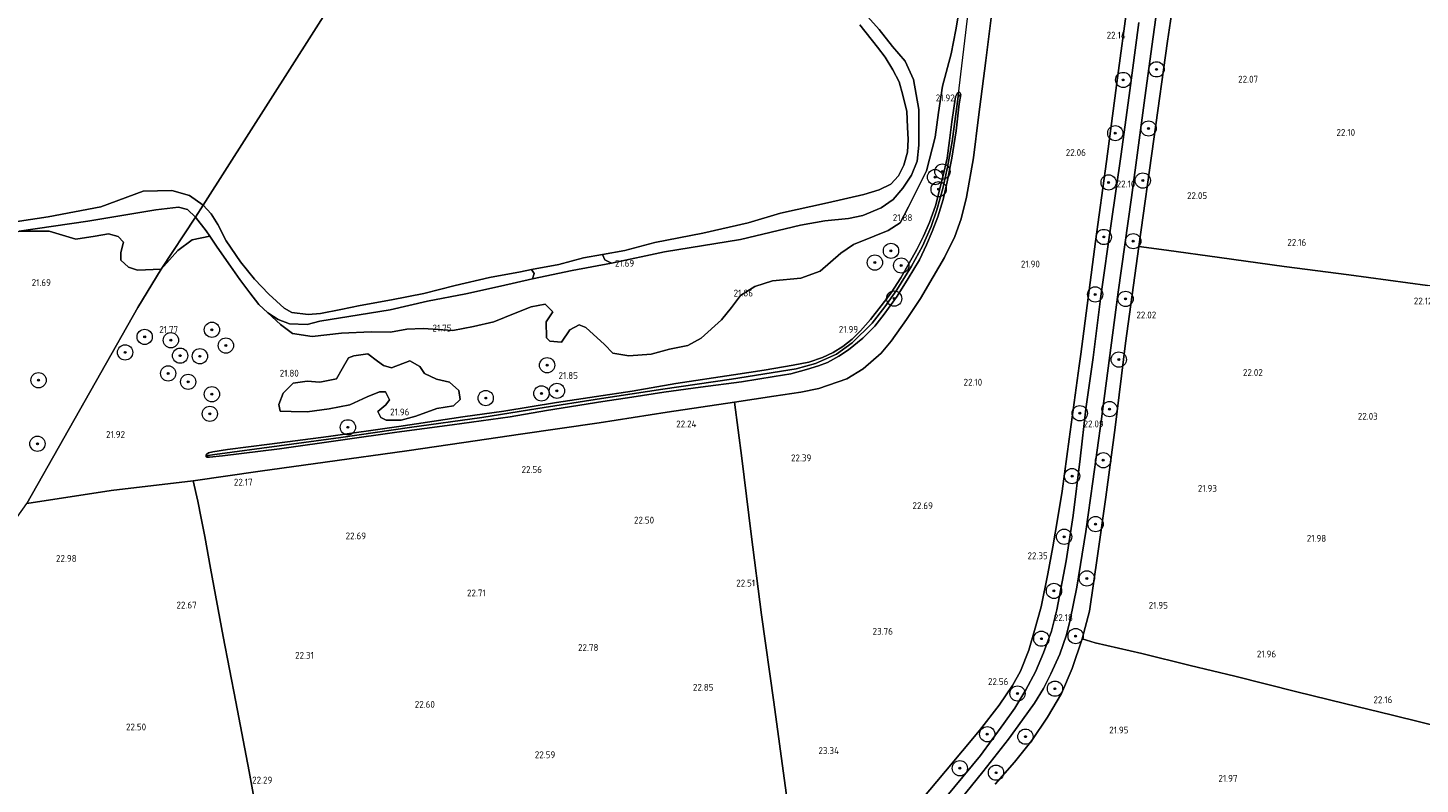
# Model space of a CAD drawing. Header units: metres. Extents: x 185049 to 189876, y 349292 to 352302.
# Tile 189 of 256: x 188527 to 188892, y 350629 to 350828. Entities that reach past the tile are written whole.
import ezdxf
from ezdxf.enums import TextEntityAlignment as Align

# ---------------------------------------------------------------- set-up
doc = ezdxf.new("R2010")
doc.units = ezdxf.units.M
for name, color, linetype, lineweight in [('B-WE-GR-BOOM-S', 90, 'Continuous', 25), ('B-WE-GR-GRAS-GV', 60, 'Continuous', 13), ('B-WE-GW-TALUD_KRUIN-G', 90, 'Continuous', 18), ('B-WE-IE-TERREINAFSCHEIDING_DOORGANG-G', 210, 'Continuous', 18), ('B-WE-IE-TERREINAFSCHEIDING_KUNSTMATIG_HEKWERK-G', 20, 'IE-TERREINAFSCHEIDING-KUNSTMATIG', 18), ('B-WE-KW-KUNSTWERK_DUIKER-G', 170, 'Continuous', 18), ('B-WE-OG-TERREIN_GROEN-GV', 7, 'Continuous', 18), ('B-WE-OG-WATER_GREPPEL-G', 160, 'Continuous', 18), ('B-WE-OG-WATER_POEL-GV', 7, 'Continuous', 18), ('B-WE-OG-WATER_SLOOT-G', 120, 'Continuous', 18), ('B-WE-VH-VERHARDING_ASFALT-GV', 252, 'Continuous', 18), ('X-XX-AL-HOOGTELABEL-S', 7, 'Continuous', 25)]:
    doc.layers.add(name, color=color, linetype=linetype, lineweight=lineweight)
doc.styles.add('NLCS-ISO-ANNOTATIVE-T18', font='NLCS-ISO.ttf', dxfattribs={"height": 1.8})
doc.linetypes.add('IE-TERREINAFSCHEIDING-KUNSTMATIG', pattern='A,4,[82,NLCS.SHX,S=0.75,R=90,X=0,Y=0],4,-2', length=10)

# ---------------------------------------------------------------- blocks, each defined once
blk = doc.blocks.new('SAL-HOOGTELABEL-SO')
at = {"color": 0, "linetype": 'ByBlock', "lineweight": -2, "style": 'NLCS-ISO-ANNOTATIVE-T18'}
blk.add_attdef('HOOGTE', text='', height=1.8, dxfattribs=at).set_placement((2.79, 0), align=Align.RIGHT)
blk = doc.blocks.new('SGR-BOOM_01-SO')
at = {"linetype": 'ByBlock', "lineweight": 18}
h = blk.add_hatch(color=0, dxfattribs=at)
h.dxf.hatch_style = 1
edge = h.paths.add_edge_path()
edge.add_arc((0, 0), 0.25, 0, 360)
at = {"color": 0, "linetype": 'ByBlock', "lineweight": 18}
for radius in [2, 0.25]:
    blk.add_circle((0, 0), radius, dxfattribs=at)

msp = doc.modelspace()

# ---------------------------------------------------------------- linework, layer by layer
at = {"layer": 'B-WE-GR-GRAS-GV'}
for points in [[(188923.293, 350760.652, 22.081), (188922.651, 350755.769, 22.077), (188912.501, 350757.321, 22.211), (188894.145, 350760.113, 22.215), (188873.481, 350762.933, 22.136), (188856.591, 350765.123, 22.112), (188839.605, 350767.434, 22.12), (188825.711, 350769.347, 22.017), (188818.459, 350770.336, 21.966), (188822.357, 350798.451, 22.171), (188825.991, 350824.151, 22.085), (188829.646, 350848.751, 22.013), (188831.801, 350867.075, 21.998), (188864.506, 350854.256, 22.021), (188895.059, 350842.389, 22.161), (188932.893, 350823.776, 22.161), (188931.478, 350809.342, 22.112), (188930.06, 350798.058, 22.017), (188928.57, 350789.191, 22.061), (188926.747, 350780.151, 22.092), (188925.573, 350770.988, 22.025)], [(188576.248, 350715.769, 21.887), (188573.887, 350715.495, 22.01), (188574.152, 350715.921, 22.013), (188574.536, 350716.254, 22.049), (188575.731, 350716.483, 22.049), (188579.507, 350717.079, 22.049), (188590.557, 350718.547, 22.128), (188606.043, 350720.506, 22.088), (188624.447, 350723.14, 22.006), (188641.233, 350725.64, 22.025), (188651.97, 350727.167, 22.002), (188665.8, 350729.431, 21.954), (188676.27, 350731.036, 21.95), (188685.623, 350732.441, 21.966), (188697.111, 350734.371, 21.966), (188712.226, 350736.688, 22.033), (188720.245, 350737.898, 22.065), (188727.851, 350739.229, 22.069), (188731.971, 350740.045, 22.069), (188735.56, 350741.24, 22.069), (188738.34, 350742.564, 22.049), (188740.824, 350744.132, 22.049), (188743.315, 350746.064, 22.049), (188745.445, 350748.183, 22.061), (188748.096, 350751.155, 22.069), (188750.893, 350754.816, 22.061), (188753.51, 350758.199, 22.033), (188756.037, 350762.13, 22.037), (188758.261, 350765.921, 22.013), (188760.285, 350769.538, 21.982), (188762.012, 350773.017, 21.927), (188763.571, 350776.622, 21.923), (188765.129, 350780.975, 21.931), (188767.092, 350788.585, 21.974), (188768.202, 350793.475, 21.994), (188768.786, 350798.126, 21.978), (188769.428, 350803.005, 21.998), (188770.414, 350809.522, 21.994), (188770.811, 350810.438, 21.994), (188771.251, 350810.778, 21.994), (188771.535, 350810.663, 21.994), (188771.752, 350810.212, 21.986), (188771.089, 350809.647, 21.82), (188769.489, 350797.877, 21.832), (188768.294, 350791.125, 21.832), (188767.042, 350785.535, 21.832), (188765.533, 350779.922, 21.832), (188763.975, 350775.548, 21.832), (188761.77, 350770.452, 21.832), (188758.817, 350765.153, 21.832), (188755.055, 350758.937, 21.836), (188751.849, 350754.486, 21.856), (188748.56, 350750.259, 21.856), (188743.313, 350745.07, 21.856), (188739.191, 350742.138, 21.856), (188733.689, 350739.629, 21.856), (188728.579, 350738.222, 21.856), (188711.644, 350735.587, 21.856), (188693.696, 350732.94, 21.788), (188677.596, 350730.48, 21.824), (188660.858, 350727.821, 21.86), (188646.224, 350725.515, 21.915), (188627.272, 350722.871, 21.915), (188609.227, 350720.254, 21.915), (188593.096, 350718.052, 21.942)], [(188738.34, 350742.564, 22.049), (188735.56, 350741.24, 22.069), (188731.971, 350740.045, 22.069), (188727.851, 350739.229, 22.069), (188720.245, 350737.898, 22.065), (188712.226, 350736.688, 22.033), (188697.111, 350734.371, 21.966), (188685.623, 350732.441, 21.966), (188676.27, 350731.036, 21.95), (188665.8, 350729.431, 21.954), (188651.97, 350727.167, 22.002), (188641.233, 350725.64, 22.025), (188624.447, 350723.14, 22.006), (188606.043, 350720.506, 22.088), (188590.557, 350718.547, 22.128), (188579.507, 350717.079, 22.049), (188575.731, 350716.483, 22.049), (188574.536, 350716.254, 22.049), (188574.152, 350715.921, 22.013), (188573.887, 350715.495, 22.01), (188574.154, 350715.137, 22.01), (188574.793, 350715.064, 22.013), (188578.213, 350715.434, 22.033), (188593.174, 350717.289, 22.088), (188609.805, 350719.643, 22.049), (188623.921, 350721.692, 22.025), (188638.462, 350723.593, 22.057), (188653.668, 350725.644, 22.006), (188663.177, 350727.347, 21.974), (188677.922, 350729.706, 21.97), (188685.577, 350730.819, 21.982), (188693.891, 350732.13, 21.994), (188703.512, 350733.445, 21.998), (188714.279, 350734.871, 22.061), (188722.823, 350736.229, 22.085), (188727.21, 350736.972, 22.085), (188731.352, 350738.119, 22.1), (188734.488, 350739.08, 22.1), (188736.824, 350739.962, 22.1), (188739.823, 350741.589, 22.092), (188742.309, 350743.208, 22.092), (188746.065, 350746.257, 22.069), (188749.235, 350749.445, 22.088), (188751.683, 350752.575, 22.088), (188755.095, 350757.345, 22.092), (188757.982, 350761.92, 22.081), (188760.932, 350766.876, 22.045), (188762.777, 350770.757, 22.029), (188764.307, 350774.217, 21.994), (188765.732, 350778.063, 21.982), (188767.171, 350782.683, 21.97), (188768.195, 350787.27, 21.97), (188769.45, 350793.513, 21.998), (188770.561, 350800.607, 22.021), (188771.385, 350807.709, 21.954), (188771.752, 350810.212, 21.986), (188771.535, 350810.663, 21.994), (188771.251, 350810.778, 21.994), (188770.811, 350810.438, 21.994), (188770.414, 350809.522, 21.994), (188769.428, 350803.005, 21.998), (188768.786, 350798.126, 21.978), (188768.202, 350793.475, 21.994), (188767.092, 350788.585, 21.974), (188765.129, 350780.975, 21.931), (188763.571, 350776.622, 21.923), (188762.012, 350773.017, 21.927), (188760.285, 350769.538, 21.982), (188758.261, 350765.921, 22.013), (188756.037, 350762.13, 22.037), (188753.51, 350758.199, 22.033), (188750.893, 350754.816, 22.061), (188748.096, 350751.155, 22.069), (188745.445, 350748.183, 22.061), (188743.315, 350746.064, 22.049), (188740.824, 350744.132, 22.049)], [(188578.213, 350715.434, 22.033), (188574.793, 350715.064, 22.013), (188574.154, 350715.137, 22.01), (188573.887, 350715.495, 22.01), (188576.248, 350715.769, 21.887), (188593.096, 350718.052, 21.942), (188609.227, 350720.254, 21.915), (188627.272, 350722.871, 21.915), (188646.224, 350725.515, 21.915), (188660.858, 350727.821, 21.86), (188677.596, 350730.48, 21.824), (188693.696, 350732.94, 21.788), (188711.644, 350735.587, 21.856), (188728.579, 350738.222, 21.856), (188733.689, 350739.629, 21.856), (188739.191, 350742.138, 21.856), (188743.313, 350745.07, 21.856), (188748.56, 350750.259, 21.856), (188751.849, 350754.486, 21.856), (188755.055, 350758.937, 21.836), (188758.817, 350765.153, 21.832), (188761.77, 350770.452, 21.832), (188763.975, 350775.548, 21.832), (188765.533, 350779.922, 21.832), (188767.042, 350785.535, 21.832), (188768.294, 350791.125, 21.832), (188769.489, 350797.877, 21.832), (188771.089, 350809.647, 21.82), (188771.752, 350810.212, 21.986), (188771.385, 350807.709, 21.954), (188770.561, 350800.607, 22.021), (188769.45, 350793.513, 21.998), (188768.195, 350787.27, 21.97), (188767.171, 350782.683, 21.97), (188765.732, 350778.063, 21.982), (188764.307, 350774.217, 21.994), (188762.777, 350770.757, 22.029), (188760.932, 350766.876, 22.045), (188757.982, 350761.92, 22.081), (188755.095, 350757.345, 22.092), (188751.683, 350752.575, 22.088), (188749.235, 350749.445, 22.088), (188746.065, 350746.257, 22.069), (188742.309, 350743.208, 22.092), (188739.823, 350741.589, 22.092), (188736.824, 350739.962, 22.1), (188734.488, 350739.08, 22.1), (188731.352, 350738.119, 22.1), (188727.21, 350736.972, 22.085), (188722.823, 350736.229, 22.085), (188714.279, 350734.871, 22.061), (188703.512, 350733.445, 21.998), (188693.891, 350732.13, 21.994), (188685.577, 350730.819, 21.982), (188677.922, 350729.706, 21.97), (188663.177, 350727.347, 21.974), (188653.668, 350725.644, 22.006), (188638.462, 350723.593, 22.057), (188623.921, 350721.692, 22.025), (188609.805, 350719.643, 22.049), (188593.174, 350717.289, 22.088)], [(188669.929, 350764.026, 21.556), (188659.51, 350761.839, 21.56), (188659.944, 350763.221, 21.512), (188659.23, 350764.257, 21.347), (188666.389, 350765.618, 21.347), (188672.87, 350767.34, 21.347), (188677.853, 350768.235, 21.347), (188678.443, 350766.865, 21.453), (188680.211, 350765.93, 21.682)], [(188629.97, 350738.882, 21.734), (188627.381, 350740.373, 21.751), (188622.516, 350738.49, 21.681), (188620.475, 350739.117, 21.663), (188618.906, 350740.294, 21.646), (188616.316, 350742.177, 21.699), (188612.707, 350741.628, 21.663), (188611.294, 350741.157, 21.663), (188609.647, 350738.254, 21.699), (188608.156, 350735.664, 21.716), (188603.761, 350734.722, 21.681), (188600.387, 350735.036, 21.804), (188596.778, 350734.487, 21.786), (188594.11, 350731.897, 21.716), (188593.011, 350728.915, 21.716), (188593.325, 350727.189, 21.646), (188596.229, 350727.111, 21.628), (188600.466, 350726.954, 21.611), (188606.194, 350727.817, 21.628), (188611.609, 350728.837, 21.663), (188616.16, 350730.878, 21.628), (188619.377, 350732.212, 21.628), (188620.946, 350732.212, 21.646), (188622.045, 350730.093, 21.681), (188621.025, 350728.838, 21.716), (188618.985, 350727.111, 21.716), (188619.77, 350725.542, 21.716), (188621.182, 350724.836, 21.699), (188625.106, 350724.836, 21.716), (188628.951, 350725.856, 21.734), (188634.443, 350727.818, 21.734), (188638.759, 350728.603, 21.751), (188640.564, 350730.251, 21.716), (188640.172, 350732.605, 21.769), (188637.739, 350734.802, 21.716), (188634.365, 350735.508, 21.699), (188631.226, 350737.077, 21.716)], [(188592.43, 350594.566, 22.333), (188598.18, 350564.522, 22.313), (188562.679, 350577.882, 22.345), (188503.232, 350597.119, 22.531), (188499.749, 350614.711, 22.503), (188495.539, 350634.492, 22.649), (188491.817, 350653.424, 22.601), (188526.966, 350702.952, 21.865), (188549.075, 350706.327, 22.029), (188570.577, 350708.926, 22.029), (188571.788, 350703.537, 22.448), (188572.652, 350699.126, 22.866), (188573.588, 350694.345, 22.842), (188575.099, 350686.034, 22.692), (188578.41, 350668.103, 22.448), (188581.723, 350650.959, 22.365), (188585.211, 350632.731, 22.274), (188589.105, 350611.535, 22.31)]]:
    msp.add_polyline3d(points, close=True, dxfattribs=at)
for points in [[(188829.646, 350848.751, 22.013), (188825.991, 350824.151, 22.085), (188822.357, 350798.451, 22.171), (188818.459, 350770.336, 21.966), (188815, 350745.013, 21.986), (188812.254, 350722.886, 22.057), (188809.768, 350704.645, 22.065), (188807.595, 350689.204, 21.994), (188805.48, 350674.736, 22.013), (188803.614, 350667.477, 21.966), (188801.008, 350659.672, 21.99), (188798.151, 350653.134, 21.982), (188794.525, 350646.96, 21.982), (188790.388, 350640.805, 22.073), (188785.84, 350635.131, 22.073), (188780.802, 350629.369, 22.085)], [(188770.167, 350623.478, 22.112), (188777.582, 350632.642, 22.152), (188784.286, 350641.145, 22.227), (188787.985, 350646.271, 22.175), (188791.076, 350650.627, 22.092), (188793.432, 350654.485, 22.069), (188795.424, 350658.304, 22.085), (188797.713, 350663.495, 22.12), (188799.451, 350668.571, 22.132), (188800.418, 350672.487, 22.14), (188802.212, 350681.026, 22.069), (188804.535, 350695.629, 22.037), (188806.39, 350708.753, 22.029), (188808.649, 350725.151, 22.045), (188810.68, 350740.487, 22.077), (188813.073, 350758.318, 22.108), (188816.547, 350783.153, 22.1), (188819.986, 350809.306, 22.16), (188822.181, 350825.274, 22.144), (188824.588, 350842.518, 22.156)], [(188780.614, 350837.348, 21.899), (188778.34, 350819.046, 21.86), (188776.442, 350804.212, 21.919), (188775.071, 350793.552, 21.958), (188773.256, 350783.288, 21.95), (188771.885, 350777.595, 21.95), (188770.204, 350772.945, 21.974), (188767.476, 350767.477, 21.99), (188764.549, 350762.375, 21.986), (188761.183, 350756.711, 21.974), (188757.573, 350751.167, 21.97), (188753.532, 350745.548, 22.002), (188750.882, 350742.359, 22.002), (188746.171, 350738.24, 22.053), (188741.883, 350735.631, 22.045), (188734.571, 350733.068, 22.1), (188729.83, 350732.131, 22.073), (188722.76, 350731.075, 22.085), (188712.497, 350729.538, 22.092), (188694.803, 350726.902, 22.088), (188676.95, 350724.079, 22.037), (188656.35, 350721.111, 22.12), (188641.488, 350718.922, 22.112), (188626.578, 350716.748, 22.088), (188605.154, 350713.777, 22.037), (188588.125, 350711.411, 22.136), (188570.577, 350708.926, 22.029), (188549.075, 350706.327, 22.029), (188526.966, 350702.952, 21.865), (188556.046, 350754.347, 21.635), (188562.134, 350764.399, 21.55), (188566.528, 350769.265, 21.638), (188570.295, 350772.09, 21.62), (188574.913, 350772.999, 21.468), (188576.82, 350770.145, 21.635), (188580.298, 350765.142, 21.682), (188582.806, 350761.674, 21.674), (188585.39, 350758.164, 21.658), (188587.785, 350755.106, 21.666), (188590.107, 350752.927, 21.646), (188593.465, 350749.872, 21.528), (188596.604, 350747.518, 21.511), (188601.705, 350746.733, 21.511), (188609.395, 350747.597, 21.528), (188617.242, 350747.989, 21.528), (188622.264, 350747.832, 21.616), (188626.58, 350748.617, 21.634), (188630.817, 350748.853, 21.581), (188638.586, 350748.304, 21.546), (188644.001, 350749.321, 21.581), (188649.337, 350750.574, 21.634), (188654.988, 350752.847, 21.581), (188659.148, 350754.492, 21.563), (188662.836, 350755.197, 21.493), (188664.797, 350753.234, 21.511), (188663.07, 350750.567, 21.493), (188663.146, 350746.408, 21.546), (188664.087, 350745.544, 21.546), (188667.069, 350745.229, 21.511), (188669.268, 350748.445, 21.528), (188671.701, 350749.778, 21.546), (188673.505, 350749.071, 21.581), (188678.368, 350744.674, 21.599), (188680.564, 350742.397, 21.721), (188684.723, 350741.689, 21.704), (188690.608, 350742.078, 21.669), (188695.396, 350743.41, 21.686), (188700.183, 350744.349, 21.739), (188703.715, 350746.309, 21.756), (188709.053, 350751.093, 21.721), (188711.644, 350754.309, 21.721), (188714, 350757.447, 21.704), (188717.768, 350759.877, 21.721), (188722.398, 350761.288, 21.686), (188729.853, 350762.069, 21.704), (188734.876, 350763.871, 21.739), (188740.372, 350768.576, 21.756), (188743.669, 350770.85, 21.774), (188749.084, 350773.045, 21.756), (188752.773, 350774.534, 21.739), (188755.913, 350776.494, 21.651), (188758.033, 350780.73, 21.844), (188762.747, 350790.144, 21.844), (188765.027, 350799.01, 21.897), (188765.893, 350805.445, 21.949), (188766.995, 350812.349, 21.967), (188769.275, 350820.823, 22.002), (188770.455, 350827.1, 21.932), (188771.163, 350831.259, 21.914)], [(188727.459, 350616.178, 23.004), (188722.798, 350650.901, 22.941), (188719.539, 350673.798, 22.665), (188716.793, 350694.892, 22.408), (188714.402, 350714.868, 22.377), (188712.497, 350729.538, 22.092), (188722.76, 350731.075, 22.085), (188729.83, 350732.131, 22.073), (188734.571, 350733.068, 22.1), (188741.883, 350735.631, 22.045), (188746.171, 350738.24, 22.053), (188750.882, 350742.359, 22.002), (188753.532, 350745.548, 22.002), (188757.573, 350751.167, 21.97), (188761.183, 350756.711, 21.974), (188764.549, 350762.375, 21.986), (188767.476, 350767.477, 21.99), (188770.204, 350772.945, 21.974), (188771.885, 350777.595, 21.95), (188773.256, 350783.288, 21.95), (188775.071, 350793.552, 21.958), (188776.442, 350804.212, 21.919), (188778.34, 350819.046, 21.86), (188780.614, 350837.348, 21.899)], [(188815.352, 350833.274, 22.175), (188812.895, 350814.583, 22.227), (188809.991, 350792.59, 22.207), (188807.081, 350771.656, 22.108), (188803.209, 350742.077, 22.069), (188802.804, 350739.059, 22.069), (188800.167, 350719.778, 22.065), (188798.35, 350706.219, 22.096), (188797.239, 350699.312, 22.148), (188795.939, 350691.591, 22.175), (188794.62, 350684.48, 22.195), (188792.861, 350675.842, 22.242), (188791.121, 350669.692, 22.215), (188789.577, 350664.508, 22.215), (188787.411, 350658.987, 22.215), (188785.316, 350655.242, 22.258), (188781.845, 350650.129, 22.25), (188776.662, 350643.464, 22.306), (188767.775, 350632.761, 22.373), (188757.275, 350620.322, 22.4)], [(188757.275, 350620.322, 22.4), (188767.775, 350632.761, 22.373), (188776.662, 350643.464, 22.306), (188781.845, 350650.129, 22.25), (188785.316, 350655.242, 22.258), (188787.411, 350658.987, 22.215), (188789.577, 350664.508, 22.215), (188791.121, 350669.692, 22.215), (188792.861, 350675.842, 22.242), (188794.62, 350684.48, 22.195), (188795.939, 350691.591, 22.175), (188797.239, 350699.312, 22.148), (188798.35, 350706.219, 22.096), (188800.167, 350719.778, 22.065), (188802.804, 350739.059, 22.069), (188803.209, 350742.077, 22.069), (188807.081, 350771.656, 22.108), (188809.991, 350792.59, 22.207), (188812.895, 350814.583, 22.227), (188815.352, 350833.274, 22.175)], [(188818.428, 350829.061, 22.124), (188815.923, 350809.941, 22.128), (188813.69, 350793.906, 22.144), (188811.219, 350776.364, 22.096), (188808.492, 350757.32, 22.092), (188806.502, 350741.225, 22.073), (188804.547, 350727.732, 22.081), (188803.043, 350714.632, 22.088), (188801.238, 350699.785, 22.049), (188799.375, 350687.968, 22.108), (188796.964, 350675.065, 22.16), (188795.576, 350669.503, 22.163), (188793.498, 350663.842, 22.152), (188791.328, 350658.869, 22.14), (188788.84, 350654.151, 22.14), (188785.981, 350649.265, 22.163), (188783.094, 350645.252, 22.199), (188776.932, 350636.924, 22.195), (188765.617, 350623.196, 22.207)], [(188524.939, 350774.364, 21.515), (188532.786, 350774.364, 21.55), (188539.77, 350772.246, 21.655), (188544.87, 350773.031, 21.761), (188548.323, 350773.659, 21.761), (188550.913, 350772.952, 21.726), (188552.325, 350771.461, 21.603), (188551.541, 350768.715, 21.691), (188551.541, 350766.753, 21.691), (188553.581, 350764.949, 21.655), (188555.935, 350764.164, 21.62), (188562.134, 350764.399, 21.55), (188556.046, 350754.347, 21.635), (188526.966, 350702.952, 21.865)], [(188899.444, 350643.869, 22.017), (188884.955, 350647.443, 22.132), (188872.357, 350650.52, 22.092), (188859.833, 350653.575, 22.041), (188843.635, 350657.664, 21.935), (188831.869, 350660.502, 21.938), (188819.275, 350663.614, 21.95), (188807.047, 350666.391, 21.958), (188803.614, 350667.477, 21.966), (188805.48, 350674.736, 22.013), (188807.595, 350689.204, 21.994), (188809.768, 350704.645, 22.065), (188812.254, 350722.886, 22.057), (188815, 350745.013, 21.986), (188818.459, 350770.336, 21.966), (188825.711, 350769.347, 22.017), (188839.605, 350767.434, 22.12), (188856.591, 350765.123, 22.112), (188873.481, 350762.933, 22.136), (188894.145, 350760.113, 22.215)], [(188589.105, 350611.535, 22.31), (188585.211, 350632.731, 22.274), (188581.723, 350650.959, 22.365), (188578.41, 350668.103, 22.448), (188575.099, 350686.034, 22.692), (188573.588, 350694.345, 22.842), (188572.652, 350699.126, 22.866), (188571.788, 350703.537, 22.448), (188570.577, 350708.926, 22.029), (188588.125, 350711.411, 22.136), (188605.154, 350713.777, 22.037), (188626.578, 350716.748, 22.088), (188641.488, 350718.922, 22.112), (188656.35, 350721.111, 22.12), (188676.95, 350724.079, 22.037), (188694.803, 350726.902, 22.088), (188712.497, 350729.538, 22.092), (188714.402, 350714.868, 22.377), (188716.793, 350694.892, 22.408), (188719.539, 350673.798, 22.665), (188722.798, 350650.901, 22.941), (188727.459, 350616.178, 23.004)], [(188780.802, 350629.369, 22.085), (188785.84, 350635.131, 22.073), (188790.388, 350640.805, 22.073), (188794.525, 350646.96, 21.982), (188798.151, 350653.134, 21.982), (188801.008, 350659.672, 21.99), (188803.614, 350667.477, 21.966), (188807.047, 350666.391, 21.958), (188819.275, 350663.614, 21.95), (188831.869, 350660.502, 21.938), (188843.635, 350657.664, 21.935), (188859.833, 350653.575, 22.041), (188872.357, 350650.52, 22.092), (188884.955, 350647.443, 22.132), (188899.444, 350643.869, 22.017), (188903.826, 350642.997, 21.923), (188902.563, 350634.911, 21.946), (188900.011, 350620.375, 21.887)]]:
    msp.add_polyline3d(points, dxfattribs=at)
at = {"layer": 'B-WE-GW-TALUD_KRUIN-G'}
for points in [[(188680.211, 350765.93, 21.682), (188694.109, 350768.934, 21.623), (188714.014, 350772.165, 21.654), (188729.779, 350775.906, 21.713), (188736.161, 350777.085, 21.785), (188742.354, 350777.689, 21.792), (188746.114, 350778.455, 21.812), (188750.9, 350780.45, 21.773), (188754.034, 350782.668, 21.733), (188756.589, 350785.644, 21.737), (188758.847, 350788.994, 21.725), (188760.371, 350792.655, 21.753), (188760.811, 350796.922, 21.765), (188760.789, 350801.392, 21.745), (188760.773, 350806.214, 21.741), (188759.383, 350814.129, 21.757), (188757.178, 350818.922, 21.785), (188753.852, 350822.773, 21.753), (188750.388, 350827.215, 21.761), (188745.819, 350832.322, 21.745)], [(188502.349, 350750.65, 21.609), (188510.154, 350762.23, 21.558), (188515.855, 350768.99, 21.528), (188518.226, 350771.707, 21.511), (188524.939, 350774.364, 21.515), (188542.954, 350776.983, 21.365), (188560.74, 350779.932, 21.558), (188566.674, 350780.603, 21.609), (188569.05, 350780.003, 21.63), (188571.114, 350777.991, 21.652)], [(188571.114, 350777.991, 21.652), (188573.951, 350774.439, 21.65), (188574.913, 350772.999, 21.468), (188576.82, 350770.145, 21.635), (188580.298, 350765.142, 21.682), (188582.806, 350761.674, 21.674), (188585.39, 350758.164, 21.658), (188587.785, 350755.106, 21.666), (188590.107, 350752.927, 21.646), (188592.798, 350751.208, 21.654), (188595.824, 350750.094, 21.67), (188600.445, 350749.909, 21.674), (188603.766, 350750.753, 21.662), (188614.101, 350752.416, 21.761), (188622.193, 350753.766, 21.67), (188631.932, 350756.009, 21.611), (188642.054, 350757.947, 21.595), (188651.134, 350759.972, 21.583), (188659.51, 350761.839, 21.56)], [(188659.51, 350761.839, 21.56), (188669.929, 350764.026, 21.556), (188680.211, 350765.93, 21.682)]]:
    msp.add_polyline3d(points, dxfattribs=at)
at = {"layer": 'B-WE-IE-TERREINAFSCHEIDING_DOORGANG-G'}
for points in [[(188803.209, 350742.077, 22.069), (188802.804, 350739.059, 22.069)], [(188803.614, 350667.477, 21.966), (188807.047, 350666.391, 21.958)]]:
    msp.add_polyline3d(points, dxfattribs=at)
at = {"layer": 'B-WE-IE-TERREINAFSCHEIDING_KUNSTMATIG_HEKWERK-G'}
for points in [[(188820.639, 350871.489, 22.043), (188817.746, 350850.588, 22.049), (188815.352, 350833.274, 22.175), (188812.895, 350814.583, 22.227), (188809.991, 350792.59, 22.207), (188807.081, 350771.656, 22.108), (188803.209, 350742.077, 22.069)], [(188831.801, 350867.075, 21.998), (188829.646, 350848.751, 22.013), (188825.991, 350824.151, 22.085), (188822.357, 350798.451, 22.171), (188818.459, 350770.336, 21.966), (188815, 350745.013, 21.986), (188812.254, 350722.886, 22.057), (188809.768, 350704.645, 22.065), (188807.595, 350689.204, 21.994), (188805.48, 350674.736, 22.013), (188803.614, 350667.477, 21.966), (188801.008, 350659.672, 21.99), (188798.151, 350653.134, 21.982), (188794.525, 350646.96, 21.982), (188790.388, 350640.805, 22.073), (188785.84, 350635.131, 22.073), (188780.802, 350629.369, 22.085)], [(188526.966, 350702.952, 21.865), (188549.075, 350706.327, 22.029), (188570.577, 350708.926, 22.029), (188588.125, 350711.411, 22.136), (188605.154, 350713.777, 22.037), (188626.578, 350716.748, 22.088), (188641.488, 350718.922, 22.112), (188656.35, 350721.111, 22.12), (188676.95, 350724.079, 22.037), (188694.803, 350726.902, 22.088), (188712.497, 350729.538, 22.092), (188722.76, 350731.075, 22.085), (188729.83, 350732.131, 22.073), (188734.571, 350733.068, 22.1), (188741.883, 350735.631, 22.045), (188746.171, 350738.24, 22.053), (188750.882, 350742.359, 22.002), (188753.532, 350745.548, 22.002), (188757.573, 350751.167, 21.97), (188761.183, 350756.711, 21.974), (188764.549, 350762.375, 21.986), (188767.476, 350767.477, 21.99), (188770.204, 350772.945, 21.974), (188771.885, 350777.595, 21.95), (188773.256, 350783.288, 21.95), (188775.071, 350793.552, 21.958), (188776.442, 350804.212, 21.919), (188778.34, 350819.046, 21.86), (188780.614, 350837.348, 21.899)], [(188929.303, 350754.356, 20.841), (188922.651, 350755.769, 22.077), (188912.501, 350757.321, 22.211), (188894.145, 350760.113, 22.215), (188873.481, 350762.933, 22.136), (188856.591, 350765.123, 22.112), (188839.605, 350767.434, 22.12), (188825.711, 350769.347, 22.017), (188818.459, 350770.336, 21.966)], [(188802.804, 350739.059, 22.069), (188800.167, 350719.778, 22.065), (188798.35, 350706.219, 22.096), (188797.239, 350699.312, 22.148), (188795.939, 350691.591, 22.175), (188794.62, 350684.48, 22.195), (188792.861, 350675.842, 22.242), (188791.121, 350669.692, 22.215), (188789.577, 350664.508, 22.215), (188787.411, 350658.987, 22.215), (188785.316, 350655.242, 22.258), (188781.845, 350650.129, 22.25), (188776.662, 350643.464, 22.306), (188767.775, 350632.761, 22.373), (188757.275, 350620.322, 22.4), (188744.11, 350604.465, 22.424), (188735.839, 350594.582, 22.566), (188732.958, 350591.724, 23.032)], [(188712.497, 350729.538, 22.092), (188714.402, 350714.868, 22.377), (188716.793, 350694.892, 22.408), (188719.539, 350673.798, 22.665), (188722.798, 350650.901, 22.941), (188727.459, 350616.178, 23.004), (188728.288, 350609.436, 23.213), (188724.798, 350600.752, 23.312), (188722.519, 350595.24, 23.3)], [(188598.18, 350564.522, 22.313), (188592.43, 350594.566, 22.333), (188589.105, 350611.535, 22.31), (188585.211, 350632.731, 22.274), (188581.723, 350650.959, 22.365), (188578.41, 350668.103, 22.448), (188575.099, 350686.034, 22.692), (188573.588, 350694.345, 22.842), (188572.652, 350699.126, 22.866), (188571.788, 350703.537, 22.448), (188570.577, 350708.926, 22.029)], [(188807.047, 350666.391, 21.958), (188819.275, 350663.614, 21.95), (188831.869, 350660.502, 21.938), (188843.635, 350657.664, 21.935), (188859.833, 350653.575, 22.041), (188872.357, 350650.52, 22.092), (188884.955, 350647.443, 22.132), (188899.444, 350643.869, 22.017), (188903.826, 350642.997, 21.923), (188907.016, 350642.168, 21.173), (188908.428, 350641.801, 20.841)]]:
    msp.add_polyline3d(points, dxfattribs=at)
at = {"layer": 'B-WE-KW-KUNSTWERK_DUIKER-G'}
msp.add_polyline3d([(188771.089, 350809.647, 21.82), (188773.8, 350832.309, 21.832)], dxfattribs=at)
at = {"layer": 'B-WE-OG-TERREIN_GROEN-GV'}
for points in [[(188771.163, 350831.259, 21.914), (188770.455, 350827.1, 21.932), (188769.275, 350820.823, 22.002), (188766.995, 350812.349, 21.967), (188765.893, 350805.445, 21.949), (188765.027, 350799.01, 21.897), (188762.747, 350790.144, 21.844), (188758.033, 350780.73, 21.844), (188755.913, 350776.494, 21.651), (188752.773, 350774.534, 21.739), (188749.084, 350773.045, 21.756), (188743.669, 350770.85, 21.774), (188740.372, 350768.576, 21.756), (188734.876, 350763.871, 21.739), (188729.853, 350762.069, 21.704), (188722.398, 350761.288, 21.686), (188717.768, 350759.877, 21.721), (188714, 350757.447, 21.704), (188711.644, 350754.309, 21.721), (188709.053, 350751.093, 21.721), (188703.715, 350746.309, 21.756), (188700.183, 350744.349, 21.739), (188695.396, 350743.41, 21.686), (188690.608, 350742.078, 21.669), (188684.723, 350741.689, 21.704), (188680.564, 350742.397, 21.721), (188678.368, 350744.674, 21.599), (188673.505, 350749.071, 21.581), (188671.701, 350749.778, 21.546), (188669.268, 350748.445, 21.528), (188667.069, 350745.229, 21.511), (188664.087, 350745.544, 21.546), (188663.146, 350746.408, 21.546), (188663.07, 350750.567, 21.493), (188664.797, 350753.234, 21.511), (188662.836, 350755.197, 21.493), (188659.148, 350754.492, 21.563), (188654.988, 350752.847, 21.581), (188649.337, 350750.574, 21.634), (188644.001, 350749.321, 21.581), (188638.586, 350748.304, 21.546), (188630.817, 350748.853, 21.581), (188626.58, 350748.617, 21.634), (188622.264, 350747.832, 21.616), (188617.242, 350747.989, 21.528), (188609.395, 350747.597, 21.528), (188601.705, 350746.733, 21.511), (188596.604, 350747.518, 21.511), (188593.465, 350749.872, 21.528), (188590.107, 350752.927, 21.646), (188592.798, 350751.208, 21.654), (188595.824, 350750.094, 21.67), (188600.445, 350749.909, 21.674), (188603.766, 350750.753, 21.662), (188614.101, 350752.416, 21.761), (188622.193, 350753.766, 21.67), (188631.932, 350756.009, 21.611), (188642.054, 350757.947, 21.595), (188651.134, 350759.972, 21.583), (188659.51, 350761.839, 21.56), (188669.929, 350764.026, 21.556), (188680.211, 350765.93, 21.682), (188694.109, 350768.934, 21.623), (188714.014, 350772.165, 21.654), (188729.779, 350775.906, 21.713), (188736.161, 350777.085, 21.785), (188742.354, 350777.689, 21.792), (188746.114, 350778.455, 21.812), (188750.9, 350780.45, 21.773), (188754.034, 350782.668, 21.733), (188756.589, 350785.644, 21.737), (188758.847, 350788.994, 21.725), (188760.371, 350792.655, 21.753), (188760.811, 350796.922, 21.765), (188760.789, 350801.392, 21.745), (188760.773, 350806.214, 21.741), (188759.383, 350814.129, 21.757), (188757.178, 350818.922, 21.785), (188753.852, 350822.773, 21.753), (188750.388, 350827.215, 21.761), (188745.819, 350832.322, 21.745)], [(188745.819, 350832.322, 21.745), (188750.388, 350827.215, 21.761), (188753.852, 350822.773, 21.753), (188757.178, 350818.922, 21.785), (188759.383, 350814.129, 21.757), (188760.773, 350806.214, 21.741), (188760.789, 350801.392, 21.745), (188760.811, 350796.922, 21.765), (188760.371, 350792.655, 21.753), (188758.847, 350788.994, 21.725), (188756.589, 350785.644, 21.737), (188754.034, 350782.668, 21.733), (188750.9, 350780.45, 21.773), (188746.114, 350778.455, 21.812), (188742.354, 350777.689, 21.792), (188736.161, 350777.085, 21.785), (188729.779, 350775.906, 21.713), (188714.014, 350772.165, 21.654), (188694.109, 350768.934, 21.623), (188680.211, 350765.93, 21.682), (188678.443, 350766.865, 21.453), (188677.853, 350768.235, 21.347), (188683.725, 350769.315, 21.347), (188691.545, 350771.346, 21.347), (188704.13, 350773.781, 21.347), (188716.014, 350776.55, 21.347), (188724.498, 350779.048, 21.347), (188736.856, 350781.751, 21.347), (188746.386, 350783.925, 21.347), (188750.34, 350785.154, 21.347), (188753.439, 350786.64, 21.347), (188755.438, 350788.894, 21.347), (188756.848, 350791.677, 21.347), (188757.849, 350795.075, 21.347), (188757.97, 350798.414, 21.347), (188757.775, 350801.647, 21.347), (188757.61, 350805.674, 21.347), (188756.616, 350809.959, 21.347), (188755.621, 350813.479, 21.347), (188753.924, 350816.637, 21.347), (188751.923, 350819.924, 21.347), (188749.916, 350822.547, 21.347), (188745.331, 350828.422, 21.347)], [(188520.411, 350776.292, 21.347), (188532.546, 350778.12, 21.347), (188546.31, 350780.69, 21.347), (188557.45, 350784.871, 21.347), (188564.957, 350785.017, 21.347), (188569.621, 350783.679, 21.347), (188573.135, 350781.162, 21.347), (188571.114, 350777.991, 21.652), (188569.05, 350780.003, 21.63), (188566.674, 350780.603, 21.609), (188560.74, 350779.932, 21.558), (188542.954, 350776.983, 21.365), (188524.939, 350774.364, 21.515)]]:
    msp.add_polyline3d(points, dxfattribs=at)
for points in [[(188571.114, 350777.991, 21.652), (188562.134, 350764.399, 21.55), (188555.935, 350764.164, 21.62), (188553.581, 350764.949, 21.655), (188551.541, 350766.753, 21.691), (188551.541, 350768.715, 21.691), (188552.325, 350771.461, 21.603), (188550.913, 350772.952, 21.726), (188548.323, 350773.659, 21.761), (188544.87, 350773.031, 21.761), (188539.77, 350772.246, 21.655), (188532.786, 350774.364, 21.55), (188524.939, 350774.364, 21.515), (188542.954, 350776.983, 21.365), (188560.74, 350779.932, 21.558), (188566.674, 350780.603, 21.609), (188569.05, 350780.003, 21.63)], [(188566.528, 350769.265, 21.638), (188562.134, 350764.399, 21.55), (188571.114, 350777.991, 21.652), (188573.951, 350774.439, 21.65), (188574.913, 350772.999, 21.468), (188570.295, 350772.09, 21.62)], [(188596.439, 350753.06, 21.347), (188600.688, 350752.481, 21.347), (188603.919, 350752.771, 21.347), (188609.214, 350753.772, 21.347), (188614.337, 350754.857, 21.347), (188622.581, 350756.307, 21.347), (188631.056, 350758.035, 21.347), (188639.254, 350760.098, 21.347), (188648.208, 350762.225, 21.347), (188656.375, 350763.714, 21.347), (188659.23, 350764.257, 21.347), (188659.944, 350763.221, 21.512), (188659.51, 350761.839, 21.56), (188651.134, 350759.972, 21.583), (188642.054, 350757.947, 21.595), (188631.932, 350756.009, 21.611), (188622.193, 350753.766, 21.67), (188614.101, 350752.416, 21.761), (188603.766, 350750.753, 21.662), (188600.445, 350749.909, 21.674), (188595.824, 350750.094, 21.67), (188592.798, 350751.208, 21.654), (188590.107, 350752.927, 21.646), (188587.785, 350755.106, 21.666), (188585.39, 350758.164, 21.658), (188582.806, 350761.674, 21.674), (188580.298, 350765.142, 21.682), (188576.82, 350770.145, 21.635), (188574.913, 350772.999, 21.468), (188573.951, 350774.439, 21.65), (188571.114, 350777.991, 21.652), (188573.135, 350781.162, 21.347), (188575.303, 350778.883, 21.347), (188577.037, 350776.077, 21.347), (188579.232, 350771.816, 21.347), (188582.921, 350766.279, 21.347), (188586.586, 350761.733, 21.347), (188590.357, 350757.85, 21.347), (188594.439, 350754.183, 21.347)], [(188620.475, 350739.117, 21.663), (188622.516, 350738.49, 21.681), (188627.381, 350740.373, 21.751), (188629.97, 350738.882, 21.734), (188631.226, 350737.077, 21.716), (188634.365, 350735.508, 21.699), (188637.739, 350734.802, 21.716), (188640.172, 350732.605, 21.769), (188640.564, 350730.251, 21.716), (188638.759, 350728.603, 21.751), (188634.443, 350727.818, 21.734), (188628.951, 350725.856, 21.734), (188625.106, 350724.836, 21.716), (188621.182, 350724.836, 21.699), (188619.77, 350725.542, 21.716), (188618.985, 350727.111, 21.716), (188621.025, 350728.838, 21.716), (188622.045, 350730.093, 21.681), (188620.946, 350732.212, 21.646), (188619.377, 350732.212, 21.628), (188616.16, 350730.878, 21.628), (188611.609, 350728.837, 21.663), (188606.194, 350727.817, 21.628), (188600.466, 350726.954, 21.611), (188596.229, 350727.111, 21.628), (188593.325, 350727.189, 21.646), (188593.011, 350728.915, 21.716), (188594.11, 350731.897, 21.716), (188596.778, 350734.487, 21.786), (188600.387, 350735.036, 21.804), (188603.761, 350734.722, 21.681), (188608.156, 350735.664, 21.716), (188609.647, 350738.254, 21.699), (188611.294, 350741.157, 21.663), (188612.707, 350741.628, 21.663), (188616.316, 350742.177, 21.699), (188618.906, 350740.294, 21.646)]]:
    msp.add_polyline3d(points, close=True, dxfattribs=at)
at = {"layer": 'B-WE-OG-WATER_GREPPEL-G'}
msp.add_polyline3d([(188576.248, 350715.769, 21.887), (188593.096, 350718.052, 21.942), (188609.227, 350720.254, 21.915), (188627.272, 350722.871, 21.915), (188646.224, 350725.515, 21.915), (188660.858, 350727.821, 21.86), (188677.596, 350730.48, 21.824), (188693.696, 350732.94, 21.788), (188711.644, 350735.587, 21.856), (188728.579, 350738.222, 21.856), (188733.689, 350739.629, 21.856), (188739.191, 350742.138, 21.856), (188743.313, 350745.07, 21.856), (188748.56, 350750.259, 21.856), (188751.849, 350754.486, 21.856), (188755.055, 350758.937, 21.836), (188758.817, 350765.153, 21.832), (188761.77, 350770.452, 21.832), (188763.975, 350775.548, 21.832), (188765.533, 350779.922, 21.832), (188767.042, 350785.535, 21.832), (188768.294, 350791.125, 21.832), (188769.489, 350797.877, 21.832), (188771.089, 350809.647, 21.82)], dxfattribs=at)
at = {"layer": 'B-WE-OG-WATER_POEL-GV'}
for points in [[(188448.603, 351112.685, 21.233), (188533.807, 351057.02, 21.233), (188604.74, 351013.802, 21.233), (188680.756, 350963.15, 21.233), (188654.752, 350912.625, 21.347), (188647.575, 350907.524, 21.347), (188642.916, 350901.643, 21.347), (188641.422, 350895.98, 21.347), (188641.947, 350889.137, 21.347), (188573.135, 350781.162, 21.347), (188569.621, 350783.679, 21.347), (188564.957, 350785.017, 21.347), (188557.45, 350784.871, 21.347), (188546.31, 350780.69, 21.347), (188532.546, 350778.12, 21.347), (188520.411, 350776.292, 21.347)], [(188745.331, 350828.422, 21.347), (188749.916, 350822.547, 21.347), (188751.923, 350819.924, 21.347), (188753.924, 350816.637, 21.347), (188755.621, 350813.479, 21.347), (188756.616, 350809.959, 21.347), (188757.61, 350805.674, 21.347), (188757.775, 350801.647, 21.347), (188757.97, 350798.414, 21.347), (188757.849, 350795.075, 21.347), (188756.848, 350791.677, 21.347), (188755.438, 350788.894, 21.347), (188753.439, 350786.64, 21.347), (188750.34, 350785.154, 21.347), (188746.386, 350783.925, 21.347), (188736.856, 350781.751, 21.347), (188724.498, 350779.048, 21.347), (188716.014, 350776.55, 21.347), (188704.13, 350773.781, 21.347), (188691.545, 350771.346, 21.347), (188683.725, 350769.315, 21.347), (188677.853, 350768.235, 21.347), (188672.87, 350767.34, 21.347), (188666.389, 350765.618, 21.347), (188659.23, 350764.257, 21.347), (188656.375, 350763.714, 21.347), (188648.208, 350762.225, 21.347), (188639.254, 350760.098, 21.347), (188631.056, 350758.035, 21.347), (188622.581, 350756.307, 21.347), (188614.337, 350754.857, 21.347), (188609.214, 350753.772, 21.347), (188603.919, 350752.771, 21.347), (188600.688, 350752.481, 21.347), (188596.439, 350753.06, 21.347), (188594.439, 350754.183, 21.347), (188590.357, 350757.85, 21.347), (188586.586, 350761.733, 21.347), (188582.921, 350766.279, 21.347), (188579.232, 350771.816, 21.347), (188577.037, 350776.077, 21.347), (188575.303, 350778.883, 21.347), (188573.135, 350781.162, 21.347), (188641.947, 350889.137, 21.347)]]:
    msp.add_polyline3d(points, dxfattribs=at)
at = {"layer": 'B-WE-OG-WATER_SLOOT-G'}
msp.add_polyline3d([(188771.251, 350810.778, 21.994), (188770.811, 350810.438, 21.994), (188770.414, 350809.522, 21.994), (188769.428, 350803.005, 21.998), (188768.786, 350798.126, 21.978), (188768.202, 350793.475, 21.994), (188767.092, 350788.585, 21.974), (188765.129, 350780.975, 21.931), (188763.571, 350776.622, 21.923), (188762.012, 350773.017, 21.927), (188760.285, 350769.538, 21.982), (188758.261, 350765.921, 22.013), (188756.037, 350762.13, 22.037), (188753.51, 350758.199, 22.033), (188750.893, 350754.816, 22.061), (188748.096, 350751.155, 22.069), (188745.445, 350748.183, 22.061), (188743.315, 350746.064, 22.049), (188740.824, 350744.132, 22.049), (188738.34, 350742.564, 22.049), (188735.56, 350741.24, 22.069), (188731.971, 350740.045, 22.069), (188727.851, 350739.229, 22.069), (188720.245, 350737.898, 22.065), (188712.226, 350736.688, 22.033), (188697.111, 350734.371, 21.966), (188685.623, 350732.441, 21.966), (188676.27, 350731.036, 21.95), (188665.8, 350729.431, 21.954), (188651.97, 350727.167, 22.002), (188641.233, 350725.64, 22.025), (188624.447, 350723.14, 22.006), (188606.043, 350720.506, 22.088), (188590.557, 350718.547, 22.128), (188579.507, 350717.079, 22.049), (188575.731, 350716.483, 22.049), (188574.536, 350716.254, 22.049), (188574.152, 350715.921, 22.013), (188573.887, 350715.495, 22.01), (188574.154, 350715.137, 22.01), (188574.793, 350715.064, 22.013), (188578.213, 350715.434, 22.033), (188593.174, 350717.289, 22.088), (188609.805, 350719.643, 22.049), (188623.921, 350721.692, 22.025), (188638.462, 350723.593, 22.057), (188653.668, 350725.644, 22.006), (188663.177, 350727.347, 21.974), (188677.922, 350729.706, 21.97), (188685.577, 350730.819, 21.982), (188693.891, 350732.13, 21.994), (188703.512, 350733.445, 21.998), (188714.279, 350734.871, 22.061), (188722.823, 350736.229, 22.085), (188727.21, 350736.972, 22.085), (188731.352, 350738.119, 22.1), (188734.488, 350739.08, 22.1), (188736.824, 350739.962, 22.1), (188739.823, 350741.589, 22.092), (188742.309, 350743.208, 22.092), (188746.065, 350746.257, 22.069), (188749.235, 350749.445, 22.088), (188751.683, 350752.575, 22.088), (188755.095, 350757.345, 22.092), (188757.982, 350761.92, 22.081), (188760.932, 350766.876, 22.045), (188762.777, 350770.757, 22.029), (188764.307, 350774.217, 21.994), (188765.732, 350778.063, 21.982), (188767.171, 350782.683, 21.97), (188768.195, 350787.27, 21.97), (188769.45, 350793.513, 21.998), (188770.561, 350800.607, 22.021), (188771.385, 350807.709, 21.954), (188771.752, 350810.212, 21.986), (188771.535, 350810.663, 21.994)], close=True, dxfattribs=at)
at = {"layer": 'B-WE-VH-VERHARDING_ASFALT-GV'}
for points in [[(188824.588, 350842.518, 22.156), (188822.181, 350825.274, 22.144), (188819.986, 350809.306, 22.16), (188816.547, 350783.153, 22.1), (188813.073, 350758.318, 22.108), (188810.68, 350740.487, 22.077), (188808.649, 350725.151, 22.045), (188806.39, 350708.753, 22.029), (188804.535, 350695.629, 22.037), (188802.212, 350681.026, 22.069), (188800.418, 350672.487, 22.14), (188799.451, 350668.571, 22.132), (188797.713, 350663.495, 22.12), (188795.424, 350658.304, 22.085), (188793.432, 350654.485, 22.069), (188791.076, 350650.627, 22.092), (188787.985, 350646.271, 22.175), (188784.286, 350641.145, 22.227), (188777.582, 350632.642, 22.152), (188770.167, 350623.478, 22.112)], [(188765.617, 350623.196, 22.207), (188776.932, 350636.924, 22.195), (188783.094, 350645.252, 22.199), (188785.981, 350649.265, 22.163), (188788.84, 350654.151, 22.14), (188791.328, 350658.869, 22.14), (188793.498, 350663.842, 22.152), (188795.576, 350669.503, 22.163), (188796.964, 350675.065, 22.16), (188799.375, 350687.968, 22.108), (188801.238, 350699.785, 22.049), (188803.043, 350714.632, 22.088), (188804.547, 350727.732, 22.081), (188806.502, 350741.225, 22.073), (188808.492, 350757.32, 22.092), (188811.219, 350776.364, 22.096), (188813.69, 350793.906, 22.144), (188815.923, 350809.941, 22.128), (188818.428, 350829.061, 22.124)]]:
    msp.add_polyline3d(points, dxfattribs=at)

# ---------------------------------------------------------------- block references
at = {"layer": 'B-WE-GR-BOOM-S'}
for p in [(188823.107, 350816.766, 21.8), (188814.358, 350813.983, 21.659), (188812.282, 350800.042, 21.729), (188821.01, 350801.256, 21.887), (188765.032, 350788.51, 21.927), (188766.969, 350789.958, 21.927), (188810.534, 350787.117, 21.659), (188819.487, 350787.622, 21.782), (188765.98, 350785.34, 21.974), (188809.26, 350772.826, 21.712), (188753.479, 350769.193, 21.873), (188816.992, 350771.725, 21.747), (188749.251, 350766.121, 22.114), (188756.167, 350765.349, 21.942), (188807.001, 350757.756, 21.28), (188754.318, 350756.667, 21.839), (188814.968, 350756.588, 22.017), (188575.467, 350748.51, 21.81), (188557.832, 350746.628, 21.934), (188564.697, 350745.763, 21.885), (188579.128, 350744.359, 21.813), (188552.698, 350742.574, 22.103), (188567.129, 350741.71, 21.777), (188572.318, 350741.548, 21.813), (188813.199, 350740.687, 22.017), (188563.994, 350737.061, 21.728), (188663.329, 350739.193, 21.667), (188530.008, 350735.276, 21.853), (188569.237, 350734.845, 21.716), (188665.91, 350732.491, 21.873), (188575.453, 350731.603, 21.668), (188647.233, 350730.602, 21.852), (188661.837, 350731.824, 21.873), (188574.913, 350726.468, 21.559), (188802.969, 350726.608, 21.069), (188810.775, 350727.701, 22.052), (188611.104, 350722.926, 21.893), (188529.717, 350718.625, 21.914), (188809.129, 350714.309, 22.052), (188800.946, 350710.136, 21.525), (188807.11, 350697.55, 22.157), (188798.869, 350694.234, 20.894), (188804.82, 350683.306, 22.192), (188796.209, 350680.038, 21.42), (188792.897, 350667.515, 21.315), (188801.888, 350668.21, 22.122), (188786.647, 350653.154, 21.174), (188796.468, 350654.413, 22.122), (188778.723, 350642.468, 21.315), (188788.714, 350641.834, 22.052), (188771.521, 350633.56, 21.034), (188781.015, 350632.394, 22.052)]:
    msp.add_blockref('SGR-BOOM_01-SO', p, dxfattribs=at)
at = {"layer": 'X-XX-AL-HOOGTELABEL-S'}
for p, values in [((188812.218, 350824.83, 22.144), {'HOOGTE': '22.14'}), ((188846.93, 350813.285, 22.073), {'HOOGTE': '22.07'}), ((188767.392, 350808.392, 21.915), {'HOOGTE': '21.92'}), ((188872.356, 350799.325, 22.096), {'HOOGTE': '22.10'}), ((188801.784, 350794.073, 22.061), {'HOOGTE': '22.06'}), ((188814.737, 350785.817, 22.1), {'HOOGTE': '22.10'}), ((188833.573, 350782.763, 22.053), {'HOOGTE': '22.05'}), ((188756.291, 350776.99, 21.875), {'HOOGTE': '21.88'}), ((188859.543, 350770.498, 22.16), {'HOOGTE': '22.16'}), ((188683.379, 350765.031, 21.69), {'HOOGTE': '21.69'}), ((188789.723, 350764.822, 21.903), {'HOOGTE': '21.90'}), ((188530.464, 350759.974, 21.686), {'HOOGTE': '21.69'}), ((188714.513, 350757.216, 21.856), {'HOOGTE': '21.86'}), ((188892.636, 350755.148, 22.116), {'HOOGTE': '22.12'}), ((188820.217, 350751.483, 22.021), {'HOOGTE': '22.02'}), ((188563.81, 350747.663, 21.773), {'HOOGTE': '21.77'}), ((188635.482, 350748.043, 21.745), {'HOOGTE': '21.75'}), ((188742.077, 350747.701, 21.99), {'HOOGTE': '21.99'}), ((188595.448, 350736.212, 21.804), {'HOOGTE': '21.80'}), ((188848.154, 350736.399, 22.021), {'HOOGTE': '22.02'}), ((188668.614, 350735.608, 21.852), {'HOOGTE': '21.85'}), ((188774.601, 350733.852, 22.104), {'HOOGTE': '22.10'}), ((188624.442, 350726.052, 21.958), {'HOOGTE': '21.96'}), ((188699.695, 350722.9, 22.238), {'HOOGTE': '22.24'}), ((188806.462, 350722.923, 22.092), {'HOOGTE': '22.09'}), ((188878.304, 350724.925, 22.025), {'HOOGTE': '22.03'}), ((188549.89, 350720.15, 21.915), {'HOOGTE': '21.92'}), ((188659.191, 350710.966, 22.558), {'HOOGTE': '22.56'}), ((188729.805, 350714.017, 22.385), {'HOOGTE': '22.39'}), ((188583.336, 350707.655, 22.167), {'HOOGTE': '22.17'}), ((188836.139, 350706.024, 21.931), {'HOOGTE': '21.93'}), ((188761.684, 350701.491, 22.692), {'HOOGTE': '22.69'}), ((188688.594, 350697.703, 22.499), {'HOOGTE': '22.50'}), ((188613.074, 350693.559, 22.692), {'HOOGTE': '22.69'}), ((188864.785, 350692.912, 21.978), {'HOOGTE': '21.98'}), ((188537.208, 350687.657, 22.977), {'HOOGTE': '22.98'}), ((188791.791, 350688.356, 22.349), {'HOOGTE': '22.35'}), ((188644.455, 350678.613, 22.712), {'HOOGTE': '22.71'}), ((188715.071, 350681.196, 22.507), {'HOOGTE': '22.51'}), ((188568.683, 350675.429, 22.669), {'HOOGTE': '22.67'}), ((188823.288, 350675.375, 21.946), {'HOOGTE': '21.95'}), ((188798.387, 350672.155, 22.183), {'HOOGTE': '22.18'}), ((188751.187, 350668.557, 23.762), {'HOOGTE': '23.76'}), ((188673.995, 350664.303, 22.779), {'HOOGTE': '22.78'}), ((188599.39, 350662.247, 22.31), {'HOOGTE': '22.31'}), ((188851.654, 350662.601, 21.958), {'HOOGTE': '21.96'}), ((188704.159, 350653.876, 22.846), {'HOOGTE': '22.85'}), ((188781.461, 350655.385, 22.558), {'HOOGTE': '22.56'}), ((188631.118, 350649.389, 22.598), {'HOOGTE': '22.60'}), ((188882.124, 350650.613, 22.156), {'HOOGTE': '22.16'}), ((188555.427, 350643.48, 22.495), {'HOOGTE': '22.50'}), ((188812.946, 350642.672, 21.954), {'HOOGTE': '21.95'}), ((188662.68, 350636.191, 22.594), {'HOOGTE': '22.59'}), ((188737.059, 350637.295, 23.336), {'HOOGTE': '23.34'}), ((188588.507, 350629.55, 22.29), {'HOOGTE': '22.29'}), ((188841.531, 350629.991, 21.974), {'HOOGTE': '21.97'})]:
    msp.add_blockref('SAL-HOOGTELABEL-SO', p, dxfattribs=at).add_auto_attribs(values)

doc.saveas('drawing.dxf')
